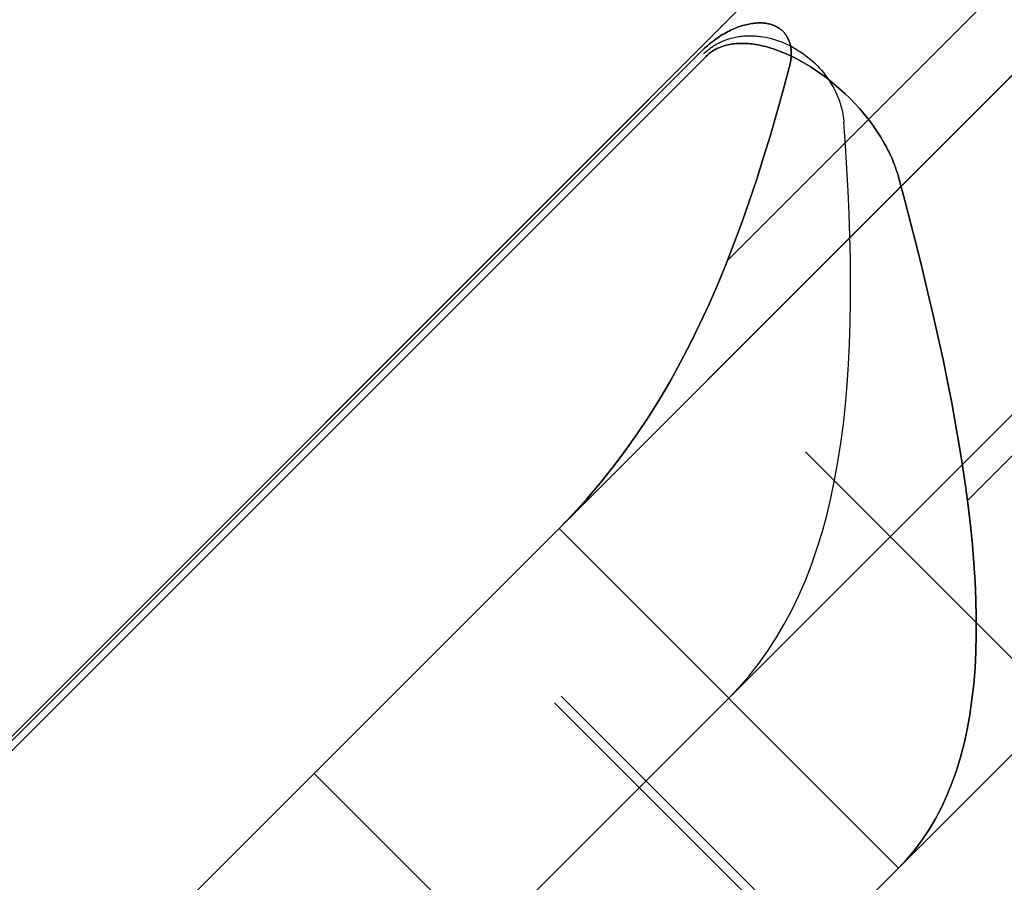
# Model space of a CAD drawing. Header units: millimetres. Extents: x -1030 to 192, y -442 to 180.
# Tile 83 of 256: x -981.47 to -977.37, y 120.68 to 124.27. Entities that reach past the tile are written whole.
import ezdxf

# ---------------------------------------------------------------- set-up
doc = ezdxf.new("R2010")
doc.units = ezdxf.units.MM
doc.header["$MEASUREMENT"] = 0
doc.layers.add('OVIDIO 120x60x72h', color=7, linetype='Continuous')

msp = doc.modelspace()

# ---------------------------------------------------------------- linework, layer by layer
at = {"layer": 'OVIDIO 120x60x72h', "extrusion": (0.202852, -0.108979, 0.973126)}
for points in [[(-327.0833, 1110.8998), (-327.0833, 950.2439)], [(-327.0833, 950.2439), (-327.0833, 1110.8998)], [(-327.3787, 1110.8998), (-327.3787, 950.2439)], [(-327.6742, 950.2439), (-327.6742, 1110.8998)], [(-327.6742, 1110.8998), (-327.6742, 950.2439)]]:
    msp.add_lwpolyline(points, dxfattribs=at)
at = {"layer": 'OVIDIO 120x60x72h', "extrusion": (0.235702, -0.235702, 0.942809)}
for points in [[(-599.2252, 1033.5552), (-599.2252, 924.4774)], [(-600.1739, 924.4774), (-600.1739, 1033.5552)], [(-603.02, 924.4774), (-603.02, 1033.5552)], [(-602.0713, 1033.5552), (-602.0713, 924.4774)], [(-581.4172, 999.7376), (-581.4172, 894.3296)]]:
    msp.add_lwpolyline(points, dxfattribs=at)
at = {"layer": 'OVIDIO 120x60x72h', "extrusion": (0.108979, -0.202852, 0.973126)}
for points in [[(-824.1299, 613.0002), (-824.1299, 773.6561)], [(-824.1299, 773.6561), (-824.1299, 613.0002)], [(-823.8344, 773.6561), (-823.8344, 613.0002)], [(-823.539, 773.6561), (-823.539, 613.0002)], [(-823.539, 613.0002), (-823.539, 773.6561)]]:
    msp.add_lwpolyline(points, dxfattribs=at)
at = {"layer": 'OVIDIO 120x60x72h', "extrusion": (0.881274, 0.265352, 0.39108)}
msp.add_lwpolyline([(389.9839, 984.3626), (434.2968, 1041.9176)], dxfattribs=at)
at = {"layer": 'OVIDIO 120x60x72h', "extrusion": (0.046296, -0.021464, 0.998697)}
for points in [[(-278.0874, 893.8578), (-278.0874, 994.3691)], [(-279.5736, 892.8896), (-279.5736, 994.1941)]]:
    msp.add_lwpolyline(points, dxfattribs=at)
at = {"layer": 'OVIDIO 120x60x72h', "extrusion": (0.021464, -0.046296, 0.998697)}
msp.add_lwpolyline([(-850.7434, 480.7108), (-850.7434, 581.2238)], dxfattribs=at)
at = {"layer": 'OVIDIO 120x60x72h'}
for points in [[(-986.0377, 116.7518), (-966.8675, 135.922)], [(-967.081, 135.7086), (-985.8243, 116.9652)], [(-970.018, 131.3574), (-981.4731, 119.9022)], [(-980.766, 120.6093), (-970.7251, 130.6503)], [(-970.7251, 130.6503), (-980.766, 120.6093)], [(-968.6037, 129.9432), (-980.0589, 118.488)], [(-970.018, 129.9432), (-980.0589, 119.9022)], [(-969.3109, 129.236), (-979.3518, 119.1951)], [(-979.3518, 119.1951), (-969.3109, 129.236)], [(-979.2267, 122.1486), (-972.2643, 129.111)], [(-972.2643, 129.111), (-979.2267, 122.1486)], [(-978.5249, 123.2647), (-973.3804, 128.4092)], [(-977.8125, 120.7344), (-970.8501, 127.6968)], [(-970.8501, 127.6968), (-974.3313, 124.2156), (-977.8125, 120.7344)], [(-977.525, 122.2645), (-972.3803, 127.4093)], [(-978.2003, 122.4679), (-977.1396, 121.4073)], [(-977.1396, 121.4073), (-978.2003, 122.4679)], [(-979.2267, 122.1486), (-977.8125, 120.7344)], [(-977.8125, 120.7344), (-979.2267, 122.1486)], [(-977.8125, 120.7344), (-979.2267, 122.1486)], [(-979.2176, 121.4506), (-978.1569, 120.39)], [(-979.2457, 121.4225), (-978.185, 120.3619)], [(-980.2464, 121.129), (-978.8322, 119.7147)]]:
    msp.add_lwpolyline(points, dxfattribs=at)
at = {"layer": 'OVIDIO 120x60x72h', "extrusion": (0.99949, 0.001019, -0.031903)}
msp.add_lwpolyline([(125.2287, 32.6317), (125.1648, 34.6307)], dxfattribs=at)
at = {"layer": 'OVIDIO 120x60x72h', "extrusion": (0.995955, 0.008107, -0.08949)}
msp.add_lwpolyline([(132.2104, -23.8461), (132.0292, -21.8544)], dxfattribs=at)
at = {"layer": 'OVIDIO 120x60x72h', "extrusion": (0.027096, 0.986544, 0.161235)}
msp.add_lwpolyline([(981.3139, 47.3301), (980.9781, 49.3017)], dxfattribs=at)
at = {"layer": 'OVIDIO 120x60x72h', "extrusion": (0.999949, 0.000101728, -0.010085)}
msp.add_lwpolyline([(124.2343, 54.0053), (124.2142, 56.0052)], dxfattribs=at)
msp.add_lwpolyline([(124.2343, 54.0053), (124.2142, 56.0052)], dxfattribs=at)
at = {"layer": 'OVIDIO 120x60x72h', "extrusion": (0.053029, 0.973837, 0.220975)}
for points in [[(983.0877, 48.5682), (983.5662, 46.6263)], [(983.5662, 46.6263), (983.0877, 48.5682)]]:
    msp.add_lwpolyline(points, dxfattribs=at)
at = {"layer": 'OVIDIO 120x60x72h', "extrusion": (0.973837, 0.053029, -0.220975)}
msp.add_lwpolyline([(176.5974, -150.1726), (176.7307, -150.7135)], dxfattribs=at)
at = {"layer": 'OVIDIO 120x60x72h', "extrusion": (0.324768, 0.324768, 0.888285)}
for points in [[(778.29, 862.6699), (778.29, 855.5835)], [(778.29, 855.5835), (778.29, 862.6699)], [(777.54, 855.5835), (777.54, 862.6699)], [(776.79, 855.5835), (776.79, 862.6699)], [(776.79, 862.6699), (776.79, 855.5835)]]:
    msp.add_lwpolyline(points, dxfattribs=at)
at = {"layer": 'OVIDIO 120x60x72h', "extrusion": (0.906982, 0.195576, -0.373007)}
msp.add_lwpolyline([(325.9807, -286.2336), (326.9819, -287.9655)], dxfattribs=at)
at = {"layer": 'OVIDIO 120x60x72h', "extrusion": (0.015219, 0.015219, 0.999768)}
for points in [[(-992.2232, 108.5474), (-982.8457, 117.9228)], [(-991.1627, 107.4866), (-981.7851, 116.862)]]:
    msp.add_lwpolyline(points, dxfattribs=at)
at = {"layer": 'OVIDIO 120x60x72h', "extrusion": (0.999884, -0.000231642, -0.015217)}
msp.add_lwpolyline([(115.6126, 20.5875), (123.0699, 510.4206)], dxfattribs=at)
at = {"layer": 'OVIDIO 120x60x72h', "extrusion": (0.707107, -0.707107, 0)}
for points in [[(-603.9226, 67.5352), (-603.9237, 67.4393), (-603.9272, 67.343), (-603.933, 67.2465), (-603.9412, 67.1497), (-603.9518, 67.0528), (-603.9648, 66.9559), (-603.9802, 66.859), (-603.998, 66.7623), (-604.0182, 66.6658), (-604.0409, 66.5696), (-604.066, 66.4739), (-604.0934, 66.3786), (-604.1233, 66.2839), (-604.1556, 66.19), (-604.1902, 66.0968), (-604.2271, 66.0044), (-604.2663, 65.913), (-604.3077, 65.8227), (-604.3514, 65.7334), (-604.3972, 65.6453), (-604.4451, 65.5585), (-604.4951, 65.4731), (-604.547, 65.3891), (-604.601, 65.3065), (-604.6568, 65.2255), (-604.7144, 65.1461), (-604.7737, 65.0684), (-604.8348, 64.9925), (-604.8974, 64.9182), (-604.9616, 64.8459), (-605.0272, 64.7753), (-605.0942, 64.7067)], [(-605.0942, 64.7067), (-605.0272, 64.7753), (-604.9616, 64.8459), (-604.8974, 64.9182), (-604.8348, 64.9925), (-604.7737, 65.0684), (-604.7144, 65.1461), (-604.6568, 65.2255), (-604.601, 65.3065), (-604.547, 65.3891), (-604.4951, 65.4731), (-604.4451, 65.5585), (-604.3972, 65.6453), (-604.3514, 65.7334), (-604.3077, 65.8227), (-604.2663, 65.913), (-604.2271, 66.0044), (-604.1902, 66.0968), (-604.1556, 66.19), (-604.1233, 66.2839), (-604.0934, 66.3786), (-604.066, 66.4739), (-604.0409, 66.5696), (-604.0182, 66.6658), (-603.998, 66.7623), (-603.9802, 66.859), (-603.9648, 66.9559), (-603.9518, 67.0528), (-603.9412, 67.1497), (-603.933, 67.2465), (-603.9272, 67.343), (-603.9237, 67.4393), (-603.9226, 67.5352)]]:
    msp.add_lwpolyline(points, dxfattribs=at)
at = {"layer": 'OVIDIO 120x60x72h', "extrusion": (0.818325, 0.403684, -0.409126)}
msp.add_lwpolyline([(541.7234, -277.6267), (543.2628, -278.9035)], dxfattribs=at)
at = {"layer": 'OVIDIO 120x60x72h', "extrusion": (-0.707107, 0.707107, 0)}
msp.add_lwpolyline([(603.9226, 67.5352), (603.9237, 67.4393), (603.9272, 67.343), (603.933, 67.2465), (603.9412, 67.1497), (603.9518, 67.0528), (603.9648, 66.9559), (603.9802, 66.859), (603.998, 66.7623), (604.0182, 66.6658), (604.0409, 66.5696), (604.066, 66.4739), (604.0934, 66.3786), (604.1233, 66.2839), (604.1556, 66.19), (604.1902, 66.0968), (604.2271, 66.0044), (604.2663, 65.913), (604.3077, 65.8227), (604.3514, 65.7334), (604.3972, 65.6453), (604.4451, 65.5585), (604.4951, 65.4731), (604.547, 65.3891), (604.601, 65.3065), (604.6568, 65.2255), (604.7144, 65.1461), (604.7737, 65.0684), (604.8348, 64.9925), (604.8974, 64.9182), (604.9616, 64.8459), (605.0272, 64.7753), (605.0942, 64.7067)], dxfattribs=at)
at = {"layer": 'OVIDIO 120x60x72h', "extrusion": (-0.216287, 0.216287, 0.952072)}
msp.add_lwpolyline([(605.537, -720.1829), (605.537, -722.1833)], dxfattribs=at)
at = {"layer": 'OVIDIO 120x60x72h', "extrusion": (0.866025, -0.288675, -0.408248)}
for points in [[(-193.1508, -335.597), (-195.7955, -338.8361)], [(-195.7955, -338.8361), (-193.1508, -335.597)], [(-193.7784, -337.6224), (-196.3578, -340.7816)], [(-196.3578, -340.7816), (-193.7784, -337.6224)], [(-196.1309, -338.5622), (-193.4862, -335.3231)], [(-194.2256, -337.2573), (-196.805, -340.4165)], [(-196.4663, -338.2883), (-193.8216, -335.0493)], [(-193.8216, -335.0493), (-196.4663, -338.2883)], [(-197.2523, -340.0513), (-194.6728, -336.8921)], [(-194.6728, -336.8921), (-197.2523, -340.0513)]]:
    msp.add_lwpolyline(points, dxfattribs=at)
at = {"layer": 'OVIDIO 120x60x72h', "extrusion": (-0.000231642, 0.999884, -0.015217)}
msp.add_lwpolyline([(983.7402, 37.3243), (976.2829, 527.1562)], dxfattribs=at)
at = {"layer": 'OVIDIO 120x60x72h'}
for points in [[(-978.6346, 124.1348, 63.8782), (-978.6277, 124.1415, 63.8782), (-978.6208, 124.148, 63.8782), (-978.6139, 124.1543, 63.8782), (-978.607, 124.1603, 63.8782), (-978.6001, 124.1661, 63.8782), (-978.5932, 124.1717, 63.8782), (-978.5863, 124.177, 63.8781), (-978.5794, 124.1822, 63.8781), (-978.5725, 124.1871, 63.8781), (-978.5657, 124.1919, 63.878), (-978.5589, 124.1965, 63.878), (-978.5521, 124.2008, 63.878), (-978.5453, 124.205, 63.8779), (-978.5385, 124.209, 63.8779), (-978.5318, 124.2128, 63.8778), (-978.5251, 124.2164, 63.8777), (-978.5185, 124.2199, 63.8776), (-978.5119, 124.2231, 63.8776), (-978.5053, 124.2262, 63.8775), (-978.4988, 124.2291, 63.8774), (-978.4923, 124.2319, 63.8772), (-978.4858, 124.2345, 63.8771), (-978.4794, 124.2369, 63.877), (-978.4731, 124.2391, 63.8768), (-978.4668, 124.2412, 63.8766), (-978.4606, 124.2431, 63.8765), (-978.4544, 124.2448, 63.8763), (-978.4483, 124.2464, 63.876), (-978.4422, 124.2478, 63.8758), (-978.4362, 124.2491, 63.8756), (-978.4303, 124.2502, 63.8753), (-978.4244, 124.2512, 63.8751), (-978.4187, 124.252, 63.8748), (-978.413, 124.2527, 63.8745), (-978.4073, 124.2532, 63.8741), (-978.4018, 124.2535, 63.8738), (-978.3963, 124.2538, 63.8734), (-978.3909, 124.2538, 63.873), (-978.3856, 124.2538, 63.8727), (-978.3804, 124.2536, 63.8722), (-978.3753, 124.2532, 63.8718), (-978.3703, 124.2527, 63.8713), (-978.3654, 124.2521, 63.8709), (-978.3606, 124.2513, 63.8704), (-978.3559, 124.2504, 63.8699), (-978.3513, 124.2494, 63.8693), (-978.3468, 124.2482, 63.8688), (-978.3424, 124.2469, 63.8682), (-978.3382, 124.2455, 63.8677), (-978.334, 124.244, 63.8671), (-978.33, 124.2424, 63.8664), (-978.3261, 124.2406, 63.8658), (-978.3224, 124.2388, 63.8652), (-978.3187, 124.2368, 63.8645), (-978.3151, 124.2347, 63.8638), (-978.3117, 124.2326, 63.8632), (-978.3084, 124.2303, 63.8624), (-978.3067, 124.2292, 63.8621), (-978.3051, 124.228, 63.8617), (-978.3036, 124.2268, 63.8614), (-978.302, 124.2256, 63.861), (-978.3005, 124.2243, 63.8606), (-978.299, 124.223, 63.8603), (-978.2976, 124.2217, 63.8599), (-978.2961, 124.2204, 63.8595), (-978.2947, 124.2191, 63.8591), (-978.2933, 124.2177, 63.8587), (-978.292, 124.2163, 63.8583), (-978.2906, 124.2149, 63.8579), (-978.2893, 124.2135, 63.8575), (-978.2881, 124.212, 63.8571), (-978.2868, 124.2105, 63.8567), (-978.2856, 124.209, 63.8563), (-978.2844, 124.2075, 63.8559), (-978.2832, 124.2059, 63.8555), (-978.2821, 124.2043, 63.8551), (-978.2809, 124.2027, 63.8546), (-978.2798, 124.2011, 63.8542), (-978.2788, 124.1994, 63.8538), (-978.2777, 124.1978, 63.8533), (-978.2767, 124.1961, 63.8529), (-978.2757, 124.1943, 63.8525), (-978.2747, 124.1926, 63.852), (-978.2729, 124.189, 63.8511), (-978.2712, 124.1853, 63.8502), (-978.2695, 124.1815, 63.8492), (-978.268, 124.1776, 63.8483), (-978.2666, 124.1736, 63.8473), (-978.2653, 124.1695, 63.8463), (-978.2642, 124.1653, 63.8453), (-978.2631, 124.161, 63.8443), (-978.2622, 124.1566, 63.8433), (-978.2614, 124.152, 63.8423), (-978.2607, 124.1474, 63.8412), (-978.2602, 124.1427, 63.8402), (-978.2598, 124.1378, 63.8391), (-978.2595, 124.1329, 63.8381), (-978.2594, 124.1279, 63.837), (-978.2594, 124.1228, 63.8359), (-978.2595, 124.1176, 63.8348), (-978.2598, 124.1124, 63.8338), (-978.2602, 124.107, 63.8327), (-978.2608, 124.1016, 63.8316), (-978.2615, 124.0961, 63.8305), (-978.2624, 124.0906, 63.8295), (-978.2634, 124.085, 63.8284), (-978.2646, 124.0793, 63.8273), (-978.2659, 124.0735, 63.8263), (-978.2674, 124.0676, 63.8253)], [(-978.2674, 124.0676, 63.8253), (-978.2659, 124.0735, 63.8263), (-978.2646, 124.0793, 63.8273), (-978.2634, 124.085, 63.8284), (-978.2624, 124.0906, 63.8295), (-978.2615, 124.0961, 63.8305), (-978.2608, 124.1016, 63.8316), (-978.2602, 124.107, 63.8327), (-978.2598, 124.1124, 63.8338), (-978.2595, 124.1176, 63.8348), (-978.2594, 124.1228, 63.8359), (-978.2594, 124.1279, 63.837), (-978.2595, 124.1329, 63.8381), (-978.2598, 124.1378, 63.8391), (-978.2602, 124.1427, 63.8402), (-978.2607, 124.1474, 63.8412), (-978.2614, 124.152, 63.8423), (-978.2622, 124.1566, 63.8433), (-978.2631, 124.161, 63.8443), (-978.2642, 124.1653, 63.8453), (-978.2653, 124.1695, 63.8463), (-978.2666, 124.1736, 63.8473), (-978.268, 124.1776, 63.8483), (-978.2695, 124.1815, 63.8492), (-978.2712, 124.1853, 63.8502), (-978.2729, 124.189, 63.8511), (-978.2747, 124.1926, 63.852), (-978.2757, 124.1943, 63.8525), (-978.2767, 124.1961, 63.8529), (-978.2777, 124.1978, 63.8533), (-978.2788, 124.1994, 63.8538), (-978.2798, 124.2011, 63.8542), (-978.2809, 124.2027, 63.8546), (-978.2821, 124.2043, 63.8551), (-978.2832, 124.2059, 63.8555), (-978.2844, 124.2075, 63.8559), (-978.2856, 124.209, 63.8563), (-978.2868, 124.2105, 63.8567), (-978.2881, 124.212, 63.8571), (-978.2893, 124.2135, 63.8575), (-978.2906, 124.2149, 63.8579), (-978.292, 124.2163, 63.8583), (-978.2933, 124.2177, 63.8587), (-978.2947, 124.2191, 63.8591), (-978.2961, 124.2204, 63.8595), (-978.2976, 124.2217, 63.8599), (-978.299, 124.223, 63.8603), (-978.3005, 124.2243, 63.8606), (-978.302, 124.2256, 63.861), (-978.3036, 124.2268, 63.8614), (-978.3051, 124.228, 63.8617), (-978.3067, 124.2292, 63.8621), (-978.3084, 124.2303, 63.8624), (-978.3117, 124.2326, 63.8632), (-978.3151, 124.2347, 63.8638), (-978.3187, 124.2368, 63.8645), (-978.3224, 124.2388, 63.8652), (-978.3261, 124.2406, 63.8658), (-978.33, 124.2424, 63.8664), (-978.334, 124.244, 63.8671), (-978.3382, 124.2455, 63.8677), (-978.3424, 124.2469, 63.8682), (-978.3468, 124.2482, 63.8688), (-978.3513, 124.2494, 63.8693), (-978.3559, 124.2504, 63.8699), (-978.3606, 124.2513, 63.8704), (-978.3654, 124.2521, 63.8709), (-978.3703, 124.2527, 63.8713), (-978.3753, 124.2532, 63.8718), (-978.3804, 124.2536, 63.8722), (-978.3856, 124.2538, 63.8727), (-978.3909, 124.2538, 63.873), (-978.3963, 124.2538, 63.8734), (-978.4018, 124.2535, 63.8738), (-978.4073, 124.2532, 63.8741), (-978.413, 124.2527, 63.8745), (-978.4187, 124.252, 63.8748), (-978.4244, 124.2512, 63.8751), (-978.4303, 124.2502, 63.8753), (-978.4362, 124.2491, 63.8756), (-978.4422, 124.2478, 63.8758), (-978.4483, 124.2464, 63.876), (-978.4544, 124.2448, 63.8763), (-978.4606, 124.2431, 63.8765), (-978.4668, 124.2412, 63.8766), (-978.4731, 124.2391, 63.8768), (-978.4794, 124.2369, 63.877), (-978.4858, 124.2345, 63.8771), (-978.4923, 124.2319, 63.8772), (-978.4988, 124.2291, 63.8774), (-978.5053, 124.2262, 63.8775), (-978.5119, 124.2231, 63.8776), (-978.5185, 124.2199, 63.8776), (-978.5251, 124.2164, 63.8777), (-978.5318, 124.2128, 63.8778), (-978.5385, 124.209, 63.8779), (-978.5453, 124.205, 63.8779), (-978.5521, 124.2008, 63.878), (-978.5589, 124.1965, 63.878), (-978.5657, 124.1919, 63.878), (-978.5725, 124.1871, 63.8781), (-978.5794, 124.1822, 63.8781), (-978.5863, 124.177, 63.8781), (-978.5932, 124.1717, 63.8782), (-978.6001, 124.1661, 63.8782), (-978.607, 124.1603, 63.8782), (-978.6139, 124.1543, 63.8782), (-978.6208, 124.148, 63.8782), (-978.6277, 124.1415, 63.8782), (-978.6346, 124.1348, 63.8782)], [(-978.6245, 124.1247, 64.8782), (-978.6205, 124.1286, 64.8782), (-978.6165, 124.1323, 64.8782), (-978.6124, 124.136, 64.8782), (-978.6082, 124.1396, 64.8782), (-978.6039, 124.1431, 64.8782), (-978.5995, 124.1465, 64.8782), (-978.595, 124.1498, 64.8782), (-978.5905, 124.153, 64.8782), (-978.5859, 124.1561, 64.8781), (-978.5812, 124.1591, 64.8781), (-978.5765, 124.162, 64.8781), (-978.5716, 124.1648, 64.8781), (-978.5668, 124.1675, 64.8781), (-978.5618, 124.1701, 64.878), (-978.5568, 124.1726, 64.878), (-978.5517, 124.175, 64.878), (-978.5465, 124.1773, 64.8779), (-978.5413, 124.1795, 64.8779), (-978.536, 124.1816, 64.8778), (-978.5307, 124.1836, 64.8777), (-978.5253, 124.1855, 64.8777), (-978.5199, 124.1873, 64.8776), (-978.5144, 124.1889, 64.8775), (-978.5089, 124.1905, 64.8774), (-978.5033, 124.1919, 64.8773), (-978.4976, 124.1932, 64.8772), (-978.492, 124.1945, 64.8771), (-978.4862, 124.1956, 64.877), (-978.4805, 124.1966, 64.8768), (-978.4747, 124.1975, 64.8767), (-978.4688, 124.1982, 64.8765), (-978.463, 124.1989, 64.8763), (-978.4571, 124.1994, 64.8762), (-978.4511, 124.1999, 64.876), (-978.4452, 124.2002, 64.8758), (-978.4392, 124.2004, 64.8755), (-978.4331, 124.2004, 64.8753), (-978.4271, 124.2004, 64.8751), (-978.421, 124.2002, 64.8748), (-978.4149, 124.2, 64.8745), (-978.4088, 124.1996, 64.8742), (-978.4027, 124.1991, 64.8739), (-978.3966, 124.1985, 64.8736), (-978.3905, 124.1978, 64.8733), (-978.3843, 124.197, 64.8729), (-978.3782, 124.1961, 64.8725), (-978.3658, 124.1939, 64.8717), (-978.3535, 124.1913, 64.8709), (-978.3413, 124.1882, 64.8699), (-978.329, 124.1848, 64.8688), (-978.3168, 124.1809, 64.8677), (-978.3047, 124.1766, 64.8665), (-978.2927, 124.1718, 64.8651), (-978.2808, 124.1667, 64.8637), (-978.269, 124.1611, 64.8622), (-978.2573, 124.1552, 64.8605), (-978.2458, 124.1488, 64.8588), (-978.2345, 124.1421, 64.8569), (-978.2234, 124.135, 64.8549), (-978.2124, 124.1276, 64.8529), (-978.2017, 124.1198, 64.8507), (-978.1912, 124.1117, 64.8484), (-978.181, 124.1033, 64.8461), (-978.171, 124.0945, 64.8436), (-978.1613, 124.0855, 64.8411), (-978.1519, 124.0762, 64.8385), (-978.1428, 124.0666, 64.8358), (-978.134, 124.0568, 64.833), (-978.1255, 124.0467, 64.8301), (-978.1174, 124.0364, 64.8272), (-978.1096, 124.0259, 64.8242), (-978.1022, 124.0152, 64.8211), (-978.0952, 124.0043, 64.818), (-978.0886, 123.9932, 64.8148), (-978.0824, 123.982, 64.8115), (-978.0765, 123.9706, 64.8082), (-978.0711, 123.9591, 64.8049), (-978.0661, 123.9474, 64.8016), (-978.0615, 123.9357, 64.7983), (-978.0573, 123.9239, 64.7949), (-978.0535, 123.9121, 64.7916), (-978.0502, 123.9001, 64.7883), (-978.0473, 123.8882, 64.785), (-978.0448, 123.8762, 64.7818), (-978.0438, 123.8702, 64.7801), (-978.0428, 123.8643, 64.7785), (-978.042, 123.8583, 64.777), (-978.0412, 123.8523, 64.7754), (-978.0406, 123.8463, 64.7738), (-978.0401, 123.8404, 64.7723)], [(-977.8129, 123.6131, 65.7192), (-977.816, 123.6241, 65.7225), (-977.8194, 123.6352, 65.7259), (-977.8231, 123.6464, 65.7294), (-977.8271, 123.6576, 65.7329), (-977.8315, 123.6689, 65.7365), (-977.8361, 123.6804, 65.7401), (-977.841, 123.6919, 65.7437), (-977.8463, 123.7035, 65.7474), (-977.8519, 123.7152, 65.7511), (-977.8578, 123.7269, 65.7548), (-977.864, 123.7388, 65.7586), (-977.8705, 123.7508, 65.7623), (-977.8774, 123.7628, 65.7661), (-977.8846, 123.7749, 65.7699), (-977.8922, 123.787, 65.7738), (-977.9001, 123.7993, 65.7776), (-977.9084, 123.8115, 65.7814), (-977.917, 123.8238, 65.7852), (-977.9352, 123.8483, 65.7927), (-977.9543, 123.8724, 65.8), (-977.9742, 123.8959, 65.807), (-977.9947, 123.9185, 65.8136), (-978.0156, 123.94, 65.8198), (-978.0366, 123.9604, 65.8255), (-978.0577, 123.9796, 65.8308), (-978.0785, 123.9977, 65.8356), (-978.0991, 124.0145, 65.84), (-978.1196, 124.0303, 65.844), (-978.1398, 124.045, 65.8477), (-978.16, 124.0589, 65.851), (-978.18, 124.0718, 65.8541), (-978.1997, 124.0838, 65.8569), (-978.2193, 124.095, 65.8594), (-978.2386, 124.1052, 65.8617), (-978.2576, 124.1147, 65.8638), (-978.2764, 124.1233, 65.8656), (-978.2949, 124.1311, 65.8673), (-978.313, 124.1382, 65.8687), (-978.3309, 124.1445, 65.8701), (-978.3484, 124.1501, 65.8712), (-978.3657, 124.1549, 65.8723), (-978.3741, 124.157, 65.8727), (-978.3825, 124.159, 65.8732), (-978.3908, 124.1608, 65.8736), (-978.3991, 124.1624, 65.874), (-978.4072, 124.1638, 65.8743), (-978.4152, 124.165, 65.8747), (-978.4231, 124.1661, 65.875), (-978.431, 124.167, 65.8752), (-978.4387, 124.1677, 65.8755), (-978.4463, 124.1682, 65.8757), (-978.4538, 124.1685, 65.876), (-978.4612, 124.1687, 65.8762), (-978.4685, 124.1687, 65.8764), (-978.4757, 124.1685, 65.8765), (-978.4828, 124.1682, 65.8767), (-978.4897, 124.1677, 65.8768), (-978.4965, 124.167, 65.877), (-978.5032, 124.1661, 65.8771), (-978.5098, 124.1652, 65.8772), (-978.5162, 124.164, 65.8773), (-978.5225, 124.1627, 65.8774), (-978.5286, 124.1613, 65.8775), (-978.5346, 124.1597, 65.8775), (-978.5405, 124.158, 65.8776), (-978.5462, 124.1561, 65.8777), (-978.5518, 124.1541, 65.8777), (-978.5572, 124.152, 65.8778), (-978.5624, 124.1498, 65.8778), (-978.5675, 124.1475, 65.8778), (-978.5725, 124.145, 65.8779), (-978.5773, 124.1424, 65.8779), (-978.582, 124.1397, 65.8779), (-978.5865, 124.1369, 65.8779), (-978.5909, 124.134, 65.878), (-978.5952, 124.1311, 65.878), (-978.5993, 124.128, 65.878), (-978.6033, 124.1248, 65.878), (-978.6071, 124.1215, 65.878), (-978.6108, 124.1181, 65.878), (-978.6144, 124.1146, 65.878)], [(-978.6144, 124.1146, 65.878), (-978.6108, 124.1181, 65.878), (-978.6071, 124.1215, 65.878), (-978.6033, 124.1248, 65.878), (-978.5993, 124.128, 65.878), (-978.5952, 124.1311, 65.878), (-978.5909, 124.134, 65.878), (-978.5865, 124.1369, 65.8779), (-978.582, 124.1397, 65.8779), (-978.5773, 124.1424, 65.8779), (-978.5725, 124.145, 65.8779), (-978.5675, 124.1475, 65.8778), (-978.5624, 124.1498, 65.8778), (-978.5572, 124.152, 65.8778), (-978.5518, 124.1541, 65.8777), (-978.5462, 124.1561, 65.8777), (-978.5405, 124.158, 65.8776), (-978.5346, 124.1597, 65.8775), (-978.5286, 124.1613, 65.8775), (-978.5225, 124.1627, 65.8774), (-978.5162, 124.164, 65.8773), (-978.5098, 124.1652, 65.8772), (-978.5032, 124.1661, 65.8771), (-978.4965, 124.167, 65.877), (-978.4897, 124.1677, 65.8768), (-978.4828, 124.1682, 65.8767), (-978.4757, 124.1685, 65.8765), (-978.4685, 124.1687, 65.8764), (-978.4612, 124.1687, 65.8762), (-978.4538, 124.1685, 65.876), (-978.4463, 124.1682, 65.8757), (-978.4387, 124.1677, 65.8755), (-978.431, 124.167, 65.8752), (-978.4231, 124.1661, 65.875), (-978.4152, 124.165, 65.8747), (-978.4072, 124.1638, 65.8743), (-978.3991, 124.1624, 65.874), (-978.3908, 124.1608, 65.8736), (-978.3825, 124.159, 65.8732), (-978.3741, 124.157, 65.8727), (-978.3657, 124.1549, 65.8723), (-978.3484, 124.1501, 65.8712), (-978.3309, 124.1445, 65.8701), (-978.313, 124.1382, 65.8687), (-978.2949, 124.1311, 65.8673), (-978.2764, 124.1233, 65.8656), (-978.2576, 124.1147, 65.8638), (-978.2386, 124.1052, 65.8617), (-978.2193, 124.095, 65.8594), (-978.1997, 124.0838, 65.8569), (-978.18, 124.0718, 65.8541), (-978.16, 124.0589, 65.851), (-978.1398, 124.045, 65.8477), (-978.1196, 124.0303, 65.844), (-978.0991, 124.0145, 65.84), (-978.0785, 123.9977, 65.8356), (-978.0577, 123.9796, 65.8308), (-978.0366, 123.9604, 65.8255), (-978.0156, 123.94, 65.8198), (-977.9947, 123.9185, 65.8136), (-977.9742, 123.8959, 65.807), (-977.9543, 123.8724, 65.8), (-977.9352, 123.8483, 65.7927), (-977.917, 123.8238, 65.7852), (-977.9084, 123.8115, 65.7814), (-977.9001, 123.7993, 65.7776), (-977.8922, 123.787, 65.7738), (-977.8846, 123.7749, 65.7699), (-977.8774, 123.7628, 65.7661), (-977.8705, 123.7508, 65.7623), (-977.864, 123.7388, 65.7586), (-977.8578, 123.7269, 65.7548), (-977.8519, 123.7152, 65.7511), (-977.8463, 123.7035, 65.7474), (-977.841, 123.6919, 65.7437), (-977.8361, 123.6804, 65.7401), (-977.8315, 123.6689, 65.7365), (-977.8271, 123.6576, 65.7329), (-977.8231, 123.6464, 65.7294), (-977.8194, 123.6352, 65.7259), (-977.816, 123.6241, 65.7225), (-977.8129, 123.6131, 65.7192)], [(-978.6144, 124.1146, 65.878), (-985.587, 117.1437, 65.878), (-985.674, 117.0618, 65.8781), (-985.7626, 116.9816, 65.8781), (-985.8527, 116.9032, 65.8782), (-985.9445, 116.8266, 65.8783), (-986.0377, 116.7518, 65.8783)], [(-985.8243, 116.9652, 63.8783), (-985.7213, 117.057, 63.8783), (-985.6205, 117.1512, 63.8782), (-978.6346, 124.1348, 63.8782)], [(-978.2674, 124.0676, 63.8253), (-978.293, 123.9733, 63.8073), (-978.3193, 123.8797, 63.7869), (-978.3464, 123.7868, 63.764), (-978.3743, 123.6948, 63.7387), (-978.4032, 123.6038, 63.7112), (-978.4332, 123.5139, 63.6814), (-978.4643, 123.425, 63.6495), (-978.4966, 123.3374, 63.6155), (-978.5302, 123.2511, 63.5796), (-978.5652, 123.1662, 63.5417), (-978.6016, 123.0826, 63.5021), (-978.6395, 123.0006, 63.4608), (-978.679, 122.92, 63.4179), (-978.72, 122.8411, 63.3736), (-978.7626, 122.7638, 63.328), (-978.807, 122.6882, 63.2812), (-978.8531, 122.6144, 63.2332), (-978.9009, 122.5423, 63.1843), (-978.9506, 122.4721, 63.1346), (-979.0021, 122.4036, 63.0841), (-979.0554, 122.3371, 63.0332), (-979.1106, 122.2723, 62.9818), (-979.1677, 122.2095, 62.9301), (-979.2267, 122.1486, 62.8783)], [(-979.2267, 122.1486, 62.8783), (-979.1677, 122.2095, 62.9301), (-979.1106, 122.2723, 62.9818), (-979.0554, 122.3371, 63.0332), (-979.0021, 122.4036, 63.0841), (-978.9506, 122.4721, 63.1346), (-978.9009, 122.5423, 63.1843), (-978.8531, 122.6144, 63.2332), (-978.807, 122.6882, 63.2812), (-978.7626, 122.7638, 63.328), (-978.72, 122.8411, 63.3736), (-978.679, 122.92, 63.4179), (-978.6395, 123.0006, 63.4608), (-978.6016, 123.0826, 63.5021), (-978.5652, 123.1662, 63.5417), (-978.5302, 123.2511, 63.5796), (-978.4966, 123.3374, 63.6155), (-978.4643, 123.425, 63.6495), (-978.4332, 123.5139, 63.6814), (-978.4032, 123.6038, 63.7112), (-978.3743, 123.6948, 63.7387), (-978.3464, 123.7868, 63.764), (-978.3193, 123.8797, 63.7869), (-978.293, 123.9733, 63.8073), (-978.2674, 124.0676, 63.8253)], [(-978.5196, 121.4415, 62.8783), (-978.4757, 121.4875, 62.956), (-978.434, 121.5357, 63.0336), (-978.3944, 121.5861, 63.1109), (-978.3569, 121.6385, 63.1879), (-978.3215, 121.6931, 63.2645), (-978.2882, 121.7497, 63.3404), (-978.257, 121.8085, 63.4157), (-978.2278, 121.8692, 63.4901), (-978.2006, 121.932, 63.5636), (-978.1755, 121.9968, 63.6361), (-978.1523, 122.0636, 63.7075), (-978.1311, 122.1323, 63.7776), (-978.1117, 122.2029, 63.8463), (-978.0943, 122.2754, 63.9136), (-978.0786, 122.3497, 63.9793), (-978.0647, 122.4258, 64.0433), (-978.0526, 122.5036, 64.1056), (-978.0422, 122.5832, 64.1659), (-978.0335, 122.6644, 64.2244), (-978.0263, 122.7471, 64.2808), (-978.0206, 122.8314, 64.3351), (-978.0164, 122.9171, 64.3872), (-978.0136, 123.0043, 64.4371), (-978.0121, 123.0928, 64.4846), (-978.0119, 123.1825, 64.5297), (-978.0129, 123.2734, 64.5722), (-978.0151, 123.3655, 64.6123), (-978.0182, 123.4587, 64.6497), (-978.0224, 123.5528, 64.6845), (-978.0275, 123.6478, 64.7165), (-978.0335, 123.7437, 64.7458), (-978.0402, 123.8404, 64.7722)], [(-977.8125, 120.7344, 62.8783), (-977.7776, 120.7714, 62.9716), (-977.7447, 120.8104, 63.0647), (-977.7138, 120.8515, 63.1577), (-977.685, 120.8947, 63.2504), (-977.6582, 120.9399, 63.3428), (-977.6335, 120.9871, 63.4347), (-977.6107, 121.0363, 63.5261), (-977.59, 121.0875, 63.6168), (-977.5712, 121.1407, 63.7068), (-977.5544, 121.1959, 63.7961), (-977.5396, 121.253, 63.8844), (-977.5267, 121.3121, 63.9718), (-977.5157, 121.373, 64.0581), (-977.5066, 121.4359, 64.1433), (-977.4994, 121.5006, 64.2272), (-977.4939, 121.5671, 64.3099), (-977.4903, 121.6355, 64.3911), (-977.4885, 121.7056, 64.4709), (-977.4884, 121.7775, 64.5492), (-977.49, 121.851, 64.6258), (-977.4933, 121.9263, 64.7008), (-977.4982, 122.0031, 64.774), (-977.5046, 122.0815, 64.8453), (-977.5127, 122.1615, 64.9148), (-977.5222, 122.243, 64.9823), (-977.5332, 122.326, 65.0477), (-977.5456, 122.4104, 65.1111), (-977.5594, 122.4961, 65.1723), (-977.5745, 122.5832, 65.2313), (-977.5909, 122.6715, 65.288), (-977.6085, 122.761, 65.3424), (-977.6272, 122.8518, 65.3944), (-977.6471, 122.9436, 65.444), (-977.6681, 123.0365, 65.491), (-977.69, 123.1304, 65.5356), (-977.7129, 123.2253, 65.5776), (-977.7367, 123.3211, 65.617), (-977.7614, 123.4177, 65.6537), (-977.7868, 123.515, 65.6878), (-977.8129, 123.6131, 65.7192)], [(-977.8129, 123.6131, 65.7192), (-977.7868, 123.515, 65.6878), (-977.7614, 123.4177, 65.6537), (-977.7367, 123.3211, 65.617), (-977.7129, 123.2253, 65.5776), (-977.69, 123.1304, 65.5356), (-977.6681, 123.0365, 65.491), (-977.6471, 122.9436, 65.444), (-977.6272, 122.8518, 65.3944), (-977.6085, 122.761, 65.3424), (-977.5909, 122.6715, 65.288), (-977.5745, 122.5832, 65.2313), (-977.5594, 122.4961, 65.1723), (-977.5456, 122.4104, 65.1111), (-977.5332, 122.326, 65.0477), (-977.5222, 122.243, 64.9823), (-977.5127, 122.1615, 64.9148), (-977.5046, 122.0815, 64.8453), (-977.4982, 122.0031, 64.774), (-977.4933, 121.9263, 64.7008), (-977.49, 121.851, 64.6258), (-977.4884, 121.7775, 64.5492), (-977.4885, 121.7056, 64.4709), (-977.4903, 121.6355, 64.3911), (-977.4939, 121.5671, 64.3099), (-977.4994, 121.5006, 64.2272), (-977.5066, 121.4359, 64.1433), (-977.5157, 121.373, 64.0581), (-977.5267, 121.3121, 63.9718), (-977.5396, 121.253, 63.8844), (-977.5544, 121.1959, 63.7961), (-977.5712, 121.1407, 63.7068), (-977.59, 121.0875, 63.6168), (-977.6107, 121.0363, 63.5261), (-977.6335, 120.9871, 63.4347), (-977.6582, 120.9399, 63.3428), (-977.685, 120.8947, 63.2504), (-977.7138, 120.8515, 63.1577), (-977.7447, 120.8104, 63.0647), (-977.7776, 120.7714, 62.9716), (-977.8125, 120.7344, 62.8783)]]:
    msp.add_polyline3d(points, dxfattribs=at)

doc.saveas('drawing.dxf')
